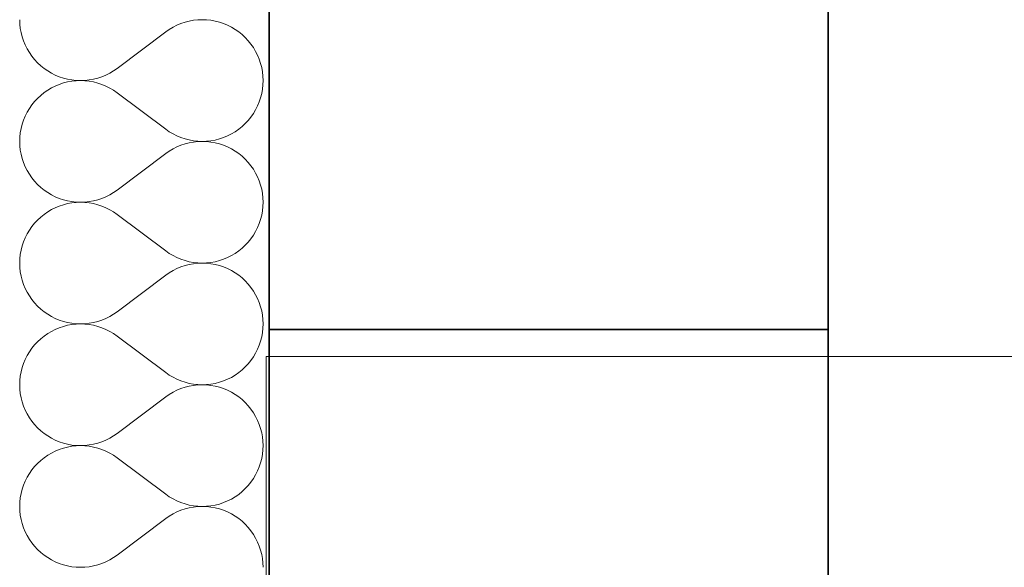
# Model space of a CAD drawing. Header units: millimetres. Extents: x -8078 to 234695, y -4319 to 602442.
# Tile 133 of 152: x 80174 to 80790, y 290162 to 290505. Entities that reach past the tile are written whole.
import ezdxf

# ---------------------------------------------------------------- set-up
doc = ezdxf.new("R2010")
doc.units = ezdxf.units.MM
doc.header["$MEASUREMENT"] = 0
for name, color, linetype in [('#podkład', 252, 'Continuous'), ('- A - ocieplenie', 7, 'Continuous'), ('Konstrukcja - Stropy', 7, 'Continuous'), ('Konstrukcja - Ściany zewnętrzne', 7, 'Continuous')]:
    doc.layers.add(name, color=color, linetype=linetype)

# ---------------------------------------------------------------- blocks, each defined once
blk = doc.blocks.new('UHYGFFFF')
at = {"layer": '- A - ocieplenie', "color": 252, "linetype": 'Continuous', "lineweight": 35, "ltscale": 100}
blk.add_line((19937.47, 388486.86), (19937.48, 396062.63), dxfattribs=at)
at = {"layer": '- A - ocieplenie', "color": 252, "linetype": 'Continuous', "lineweight": 13, "ltscale": 100}
for p, q in [((19781.29, 391023.56), (19781.38, 391020.84)), ((19884.81, 391022.01), (19882.23, 391021.15)), ((19887.45, 391022.69), (19884.81, 391022.01)), ((19890.12, 391023.17), (19887.45, 391022.69)), ((19892.83, 391023.46), (19890.12, 391023.17)), ((19895.55, 391023.56), (19892.83, 391023.46)), ((19898.27, 391023.47), (19895.55, 391023.56)), ((19900.97, 391023.18), (19898.27, 391023.47)), ((19903.65, 391022.7), (19900.97, 391023.18)), ((19906.28, 391022.03), (19903.65, 391022.7)), ((19908.87, 391021.17), (19906.28, 391022.03)), ((19781.38, 391020.84), (19781.67, 391018.14)), ((19781.67, 391018.14), (19782.16, 391015.46)), ((19872.71, 391015.94), (19842.24, 390993.09)), ((19874.95, 391017.5), (19872.71, 391015.94)), ((19877.29, 391018.89), (19874.95, 391017.5)), ((19879.72, 391020.11), (19877.29, 391018.89)), ((19882.23, 391021.15), (19879.72, 391020.11)), ((19911.38, 391020.13), (19908.87, 391021.17)), ((19913.81, 391018.91), (19911.38, 391020.13)), ((19916.15, 391017.52), (19913.81, 391018.91)), ((19918.39, 391015.97), (19916.15, 391017.52)), ((19920.51, 391014.27), (19918.39, 391015.97)), ((19782.16, 391015.46), (19782.83, 391012.83)), ((19782.83, 391012.83), (19783.69, 391010.25)), ((19783.69, 391010.25), (19784.73, 391007.73)), ((19922.5, 391012.41), (19920.51, 391014.27)), ((19924.35, 391010.42), (19922.5, 391012.41)), ((19926.06, 391008.31), (19924.35, 391010.42)), ((19784.73, 391007.73), (19785.95, 391005.3)), ((19785.95, 391005.3), (19787.34, 391002.96)), ((19927.61, 391006.07), (19926.06, 391008.31)), ((19929, 391003.73), (19927.61, 391006.07)), ((19930.22, 391001.3), (19929, 391003.73)), ((19787.34, 391002.96), (19788.89, 391000.73)), ((19788.89, 391000.73), (19790.6, 390998.61)), ((19790.6, 390998.61), (19792.45, 390996.62)), ((19931.26, 390998.79), (19930.22, 391001.3)), ((19932.12, 390996.21), (19931.26, 390998.79)), ((19792.45, 390996.62), (19794.44, 390994.76)), ((19794.44, 390994.76), (19796.56, 390993.06)), ((19796.56, 390993.06), (19798.8, 390991.51)), ((19798.8, 390991.51), (19801.14, 390990.12)), ((19837.67, 390990.14), (19840, 390991.53)), ((19840, 390991.53), (19842.24, 390993.09)), ((19932.79, 390993.57), (19932.12, 390996.21)), ((19933.28, 390990.89), (19932.79, 390993.57)), ((19801.14, 390990.12), (19803.57, 390988.9)), ((19803.57, 390988.9), (19806.09, 390987.86)), ((19806.09, 390987.86), (19808.67, 390987.01)), ((19808.67, 390987.01), (19811.3, 390986.33)), ((19811.3, 390986.33), (19813.98, 390985.85)), ((19813.98, 390985.08), (19811.3, 390984.6)), ((19813.98, 390985.85), (19816.69, 390985.56)), ((19816.69, 390985.37), (19813.98, 390985.08)), ((19816.69, 390985.56), (19819.4, 390985.47)), ((19819.4, 390985.47), (19816.69, 390985.37)), ((19819.4, 390985.47), (19822.12, 390985.57)), ((19822.12, 390985.37), (19819.4, 390985.47)), ((19822.12, 390985.57), (19824.83, 390985.86)), ((19824.83, 390985.08), (19822.12, 390985.37)), ((19824.83, 390985.86), (19827.51, 390986.34)), ((19827.51, 390984.59), (19824.83, 390985.08)), ((19827.51, 390986.34), (19830.14, 390987.02)), ((19830.14, 390987.02), (19832.72, 390987.88)), ((19832.72, 390987.88), (19835.23, 390988.92)), ((19835.23, 390988.92), (19837.67, 390990.14)), ((19933.57, 390988.19), (19933.28, 390990.89)), ((19933.67, 390985.47), (19933.57, 390988.19)), ((19933.57, 390982.75), (19933.67, 390985.47)), ((19798.8, 390979.43), (19796.56, 390977.88)), ((19801.14, 390980.82), (19798.8, 390979.43)), ((19803.57, 390982.03), (19801.14, 390980.82)), ((19806.09, 390983.07), (19803.57, 390982.03)), ((19808.67, 390983.93), (19806.09, 390983.07)), ((19811.3, 390984.6), (19808.67, 390983.93)), ((19830.14, 390983.92), (19827.51, 390984.59)), ((19832.72, 390983.06), (19830.14, 390983.92)), ((19835.23, 390982.01), (19832.72, 390983.06)), ((19837.67, 390980.79), (19835.23, 390982.01)), ((19840, 390979.4), (19837.67, 390980.79)), ((19842.24, 390977.85), (19840, 390979.4)), ((19932.79, 390977.37), (19933.28, 390980.04)), ((19933.28, 390980.04), (19933.57, 390982.75)), ((19792.45, 390974.32), (19790.6, 390972.33)), ((19794.44, 390976.17), (19792.45, 390974.32)), ((19796.56, 390977.88), (19794.44, 390976.17)), ((19872.71, 390954.99), (19842.24, 390977.85)), ((19931.26, 390972.15), (19932.12, 390974.73)), ((19932.12, 390974.73), (19932.79, 390977.37)), ((19787.34, 390967.98), (19785.95, 390965.64)), ((19788.89, 390970.21), (19787.34, 390967.98)), ((19790.6, 390972.33), (19788.89, 390970.21)), ((19927.61, 390964.87), (19929, 390967.2)), ((19929, 390967.2), (19930.22, 390969.64)), ((19930.22, 390969.64), (19931.26, 390972.15)), ((19783.69, 390960.69), (19782.83, 390958.11)), ((19784.73, 390963.2), (19783.69, 390960.69)), ((19785.95, 390965.64), (19784.73, 390963.2)), ((19922.5, 390958.52), (19924.35, 390960.51)), ((19924.35, 390960.51), (19926.06, 390962.63)), ((19926.06, 390962.63), (19927.61, 390964.87)), ((19782.16, 390955.47), (19781.67, 390952.8)), ((19782.83, 390958.11), (19782.16, 390955.47)), ((19872.71, 390954.99), (19874.95, 390953.44)), ((19916.15, 390953.41), (19918.39, 390954.96)), ((19918.39, 390954.96), (19920.51, 390956.67)), ((19920.51, 390956.67), (19922.5, 390958.52)), ((19781.38, 390950.09), (19781.29, 390947.37)), ((19781.67, 390952.8), (19781.38, 390950.09)), ((19874.95, 390953.44), (19877.29, 390952.05)), ((19877.29, 390952.05), (19879.72, 390950.83)), ((19879.72, 390950.83), (19882.23, 390949.79)), ((19882.23, 390949.79), (19884.81, 390948.92)), ((19884.81, 390948.92), (19887.45, 390948.25)), ((19887.45, 390948.25), (19890.12, 390947.76)), ((19900.97, 390947.76), (19903.65, 390948.24)), ((19903.65, 390948.24), (19906.28, 390948.91)), ((19906.28, 390948.91), (19908.87, 390949.77)), ((19908.87, 390949.77), (19911.38, 390950.81)), ((19911.38, 390950.81), (19913.81, 390952.02)), ((19913.81, 390952.02), (19916.15, 390953.41)), ((19781.29, 390947.37), (19781.38, 390944.65)), ((19781.38, 390944.65), (19781.67, 390941.95)), ((19781.67, 390941.95), (19782.16, 390939.27)), ((19877.29, 390942.7), (19874.95, 390941.31)), ((19879.72, 390943.92), (19877.29, 390942.7)), ((19882.23, 390944.96), (19879.72, 390943.92)), ((19884.81, 390945.82), (19882.23, 390944.96)), ((19887.45, 390946.5), (19884.81, 390945.82)), ((19890.12, 390946.98), (19887.45, 390946.5)), ((19890.12, 390947.76), (19892.83, 390947.47)), ((19892.83, 390947.27), (19890.12, 390946.98)), ((19892.83, 390947.47), (19895.55, 390947.37)), ((19895.55, 390947.37), (19892.83, 390947.27)), ((19895.55, 390947.37), (19898.27, 390947.47)), ((19898.27, 390947.28), (19895.55, 390947.37)), ((19898.27, 390947.47), (19900.97, 390947.76)), ((19900.97, 390946.99), (19898.27, 390947.28)), ((19903.65, 390946.51), (19900.97, 390946.99)), ((19906.28, 390945.84), (19903.65, 390946.51)), ((19908.87, 390944.98), (19906.28, 390945.84)), ((19911.38, 390943.94), (19908.87, 390944.98)), ((19913.81, 390942.72), (19911.38, 390943.94)), ((19916.15, 390941.33), (19913.81, 390942.72)), ((19782.16, 390939.27), (19782.83, 390936.64)), ((19782.83, 390936.64), (19783.69, 390934.06)), ((19872.71, 390939.75), (19842.24, 390916.9)), ((19874.95, 390941.31), (19872.71, 390939.75)), ((19918.39, 390939.78), (19916.15, 390941.33)), ((19920.51, 390938.08), (19918.39, 390939.78)), ((19922.5, 390936.22), (19920.51, 390938.08)), ((19924.35, 390934.23), (19922.5, 390936.22)), ((19783.69, 390934.06), (19784.73, 390931.54)), ((19784.73, 390931.54), (19785.95, 390929.11)), ((19926.06, 390932.12), (19924.35, 390934.23)), ((19927.61, 390929.88), (19926.06, 390932.12)), ((19929, 390927.54), (19927.61, 390929.88)), ((19785.95, 390929.11), (19787.34, 390926.77)), ((19787.34, 390926.77), (19788.89, 390924.54)), ((19788.89, 390924.54), (19790.6, 390922.42)), ((19930.22, 390925.11), (19929, 390927.54)), ((19931.26, 390922.6), (19930.22, 390925.11)), ((19790.6, 390922.42), (19792.45, 390920.43)), ((19792.45, 390920.43), (19794.44, 390918.57)), ((19794.44, 390918.57), (19796.56, 390916.87)), ((19932.12, 390920.01), (19931.26, 390922.6)), ((19932.79, 390917.38), (19932.12, 390920.01)), ((19933.28, 390914.7), (19932.79, 390917.38)), ((19796.56, 390916.87), (19798.8, 390915.32)), ((19798.8, 390915.32), (19801.14, 390913.93)), ((19801.14, 390913.93), (19803.57, 390912.71)), ((19803.57, 390912.71), (19806.09, 390911.67)), ((19806.09, 390911.67), (19808.67, 390910.82)), ((19830.14, 390910.83), (19832.72, 390911.69)), ((19832.72, 390911.69), (19835.23, 390912.73)), ((19835.23, 390912.73), (19837.67, 390913.95)), ((19837.67, 390913.95), (19840, 390915.34)), ((19840, 390915.34), (19842.24, 390916.9)), ((19933.57, 390912), (19933.28, 390914.7)), ((19933.67, 390909.28), (19933.57, 390912)), ((19803.57, 390905.84), (19801.14, 390904.63)), ((19806.09, 390906.88), (19803.57, 390905.84)), ((19808.67, 390907.74), (19806.09, 390906.88)), ((19808.67, 390910.82), (19811.3, 390910.14)), ((19811.3, 390908.41), (19808.67, 390907.74)), ((19811.3, 390910.14), (19813.98, 390909.66)), ((19813.98, 390908.89), (19811.3, 390908.41)), ((19813.98, 390909.66), (19816.69, 390909.37)), ((19816.69, 390909.18), (19813.98, 390908.89)), ((19816.69, 390909.37), (19819.4, 390909.28)), ((19819.4, 390909.28), (19816.69, 390909.18)), ((19819.4, 390909.28), (19822.12, 390909.38)), ((19822.12, 390909.18), (19819.4, 390909.28)), ((19822.12, 390909.38), (19824.83, 390909.67)), ((19824.83, 390908.89), (19822.12, 390909.18)), ((19824.83, 390909.67), (19827.51, 390910.15)), ((19827.51, 390908.4), (19824.83, 390908.89)), ((19827.51, 390910.15), (19830.14, 390910.83)), ((19830.14, 390907.73), (19827.51, 390908.4)), ((19832.72, 390906.87), (19830.14, 390907.73)), ((19835.23, 390905.82), (19832.72, 390906.87)), ((19837.67, 390904.6), (19835.23, 390905.82)), ((19933.28, 390903.85), (19933.57, 390906.56)), ((19933.57, 390906.56), (19933.67, 390909.28)), ((19794.44, 390899.98), (19792.45, 390898.13)), ((19796.56, 390901.69), (19794.44, 390899.98)), ((19798.8, 390903.24), (19796.56, 390901.69)), ((19801.14, 390904.63), (19798.8, 390903.24)), ((19840, 390903.21), (19837.67, 390904.6)), ((19842.24, 390901.66), (19840, 390903.21)), ((19872.71, 390878.8), (19842.24, 390901.66)), ((19932.12, 390898.54), (19932.79, 390901.18)), ((19932.79, 390901.18), (19933.28, 390903.85)), ((19788.89, 390894.02), (19787.34, 390891.79)), ((19790.6, 390896.14), (19788.89, 390894.02)), ((19792.45, 390898.13), (19790.6, 390896.14)), ((19929, 390891.01), (19930.22, 390893.45)), ((19930.22, 390893.45), (19931.26, 390895.96)), ((19931.26, 390895.96), (19932.12, 390898.54)), ((19784.73, 390887.01), (19783.69, 390884.5)), ((19785.95, 390889.45), (19784.73, 390887.01)), ((19787.34, 390891.79), (19785.95, 390889.45)), ((19924.35, 390884.32), (19926.06, 390886.44)), ((19926.06, 390886.44), (19927.61, 390888.67)), ((19927.61, 390888.67), (19929, 390891.01)), ((19782.83, 390881.92), (19782.16, 390879.28)), ((19783.69, 390884.5), (19782.83, 390881.92)), ((19918.39, 390878.77), (19920.51, 390880.48)), ((19920.51, 390880.48), (19922.5, 390882.33)), ((19922.5, 390882.33), (19924.35, 390884.32)), ((19781.67, 390876.61), (19781.38, 390873.9)), ((19782.16, 390879.28), (19781.67, 390876.61)), ((19872.71, 390878.8), (19874.95, 390877.25)), ((19874.95, 390877.25), (19877.29, 390875.86)), ((19877.29, 390875.86), (19879.72, 390874.64)), ((19879.72, 390874.64), (19882.23, 390873.6)), ((19908.87, 390873.58), (19911.38, 390874.62)), ((19911.38, 390874.62), (19913.81, 390875.83)), ((19913.81, 390875.83), (19916.15, 390877.22)), ((19916.15, 390877.22), (19918.39, 390878.77)), ((19781.38, 390873.9), (19781.29, 390871.18)), ((19781.29, 390871.18), (19781.38, 390868.46)), ((19781.38, 390868.46), (19781.67, 390865.76)), ((19882.23, 390868.77), (19879.72, 390867.73)), ((19882.23, 390873.6), (19884.81, 390872.73)), ((19884.81, 390869.63), (19882.23, 390868.77)), ((19884.81, 390872.73), (19887.45, 390872.06)), ((19887.45, 390870.31), (19884.81, 390869.63)), ((19887.45, 390872.06), (19890.12, 390871.57)), ((19890.12, 390870.79), (19887.45, 390870.31)), ((19890.12, 390871.57), (19892.83, 390871.28)), ((19892.83, 390871.08), (19890.12, 390870.79)), ((19892.83, 390871.28), (19895.55, 390871.18)), ((19895.55, 390871.18), (19892.83, 390871.08)), ((19895.55, 390871.18), (19898.27, 390871.28)), ((19898.27, 390871.09), (19895.55, 390871.18)), ((19898.27, 390871.28), (19900.97, 390871.57)), ((19900.97, 390870.8), (19898.27, 390871.09)), ((19900.97, 390871.57), (19903.65, 390872.05)), ((19903.65, 390870.32), (19900.97, 390870.8)), ((19903.65, 390872.05), (19906.28, 390872.72)), ((19906.28, 390869.65), (19903.65, 390870.32)), ((19906.28, 390872.72), (19908.87, 390873.58)), ((19908.87, 390868.79), (19906.28, 390869.65)), ((19911.38, 390867.75), (19908.87, 390868.79)), ((19781.67, 390865.76), (19782.16, 390863.08)), ((19782.16, 390863.08), (19782.83, 390860.45)), ((19872.71, 390863.56), (19842.24, 390840.71)), ((19874.95, 390865.12), (19872.71, 390863.56)), ((19877.29, 390866.51), (19874.95, 390865.12)), ((19879.72, 390867.73), (19877.29, 390866.51)), ((19913.81, 390866.53), (19911.38, 390867.75)), ((19916.15, 390865.14), (19913.81, 390866.53)), ((19918.39, 390863.59), (19916.15, 390865.14)), ((19920.51, 390861.89), (19918.39, 390863.59)), ((19922.5, 390860.03), (19920.51, 390861.89)), ((19782.83, 390860.45), (19783.69, 390857.86)), ((19783.69, 390857.86), (19784.73, 390855.35)), ((19924.35, 390858.04), (19922.5, 390860.03)), ((19926.06, 390855.92), (19924.35, 390858.04)), ((19927.61, 390853.69), (19926.06, 390855.92)), ((19784.73, 390855.35), (19785.95, 390852.92)), ((19785.95, 390852.92), (19787.34, 390850.58)), ((19787.34, 390850.58), (19788.89, 390848.35)), ((19929, 390851.35), (19927.61, 390853.69)), ((19930.22, 390848.92), (19929, 390851.35)), ((19788.89, 390848.35), (19790.6, 390846.23)), ((19790.6, 390846.23), (19792.45, 390844.24)), ((19792.45, 390844.24), (19794.44, 390842.38)), ((19931.26, 390846.41), (19930.22, 390848.92)), ((19932.12, 390843.82), (19931.26, 390846.41)), ((19932.79, 390841.19), (19932.12, 390843.82)), ((19794.44, 390842.38), (19796.56, 390840.68)), ((19796.56, 390840.68), (19798.8, 390839.13)), ((19798.8, 390839.13), (19801.14, 390837.74)), ((19801.14, 390837.74), (19803.57, 390836.52)), ((19835.23, 390836.54), (19837.67, 390837.76)), ((19837.67, 390837.76), (19840, 390839.15)), ((19840, 390839.15), (19842.24, 390840.71)), ((19933.28, 390838.51), (19932.79, 390841.19)), ((19933.57, 390835.81), (19933.28, 390838.51)), ((19803.57, 390836.52), (19806.09, 390835.48)), ((19806.09, 390835.48), (19808.67, 390834.62)), ((19808.67, 390831.55), (19806.09, 390830.69)), ((19808.67, 390834.62), (19811.3, 390833.95)), ((19811.3, 390832.22), (19808.67, 390831.55)), ((19811.3, 390833.95), (19813.98, 390833.47)), ((19813.98, 390832.7), (19811.3, 390832.22)), ((19813.98, 390833.47), (19816.69, 390833.18)), ((19816.69, 390832.99), (19813.98, 390832.7)), ((19816.69, 390833.18), (19819.4, 390833.09)), ((19819.4, 390833.09), (19816.69, 390832.99)), ((19819.4, 390833.09), (19822.12, 390833.19)), ((19822.12, 390832.99), (19819.4, 390833.09)), ((19822.12, 390833.19), (19824.83, 390833.48)), ((19824.83, 390832.7), (19822.12, 390832.99)), ((19824.83, 390833.48), (19827.51, 390833.96)), ((19827.51, 390832.21), (19824.83, 390832.7)), ((19827.51, 390833.96), (19830.14, 390834.64)), ((19830.14, 390831.54), (19827.51, 390832.21)), ((19830.14, 390834.64), (19832.72, 390835.5)), ((19832.72, 390830.68), (19830.14, 390831.54)), ((19832.72, 390835.5), (19835.23, 390836.54)), ((19933.67, 390833.09), (19933.57, 390835.81)), ((19933.57, 390830.37), (19933.67, 390833.09)), ((19796.56, 390825.5), (19794.44, 390823.79)), ((19798.8, 390827.05), (19796.56, 390825.5)), ((19801.14, 390828.44), (19798.8, 390827.05)), ((19803.57, 390829.65), (19801.14, 390828.44)), ((19806.09, 390830.69), (19803.57, 390829.65)), ((19835.23, 390829.63), (19832.72, 390830.68)), ((19837.67, 390828.41), (19835.23, 390829.63)), ((19840, 390827.02), (19837.67, 390828.41)), ((19842.24, 390825.47), (19840, 390827.02)), ((19872.71, 390802.61), (19842.24, 390825.47)), ((19932.12, 390822.35), (19932.79, 390824.99)), ((19932.79, 390824.99), (19933.28, 390827.66)), ((19933.28, 390827.66), (19933.57, 390830.37)), ((19790.6, 390819.95), (19788.89, 390817.83)), ((19792.45, 390821.94), (19790.6, 390819.95)), ((19794.44, 390823.79), (19792.45, 390821.94)), ((19930.22, 390817.26), (19931.26, 390819.77)), ((19931.26, 390819.77), (19932.12, 390822.35)), ((19785.95, 390813.26), (19784.73, 390810.82)), ((19787.34, 390815.6), (19785.95, 390813.26)), ((19788.89, 390817.83), (19787.34, 390815.6)), ((19926.06, 390810.25), (19927.61, 390812.48)), ((19927.61, 390812.48), (19929, 390814.82)), ((19929, 390814.82), (19930.22, 390817.26)), ((19783.69, 390808.31), (19782.83, 390805.73)), ((19784.73, 390810.82), (19783.69, 390808.31)), ((19920.51, 390804.29), (19922.5, 390806.14)), ((19922.5, 390806.14), (19924.35, 390808.13)), ((19924.35, 390808.13), (19926.06, 390810.25)), ((19781.67, 390800.42), (19781.38, 390797.71)), ((19782.16, 390803.09), (19781.67, 390800.42)), ((19782.83, 390805.73), (19782.16, 390803.09)), ((19872.71, 390802.61), (19874.95, 390801.06)), ((19874.95, 390801.06), (19877.29, 390799.67)), ((19913.81, 390799.64), (19916.15, 390801.03)), ((19916.15, 390801.03), (19918.39, 390802.58)), ((19918.39, 390802.58), (19920.51, 390804.29)), ((19781.38, 390797.71), (19781.29, 390794.99)), ((19781.29, 390794.99), (19781.38, 390792.27)), ((19877.29, 390799.67), (19879.72, 390798.45)), ((19879.72, 390798.45), (19882.23, 390797.4)), ((19882.23, 390797.4), (19884.81, 390796.54)), ((19884.81, 390796.54), (19887.45, 390795.87)), ((19887.45, 390794.12), (19884.81, 390793.44)), ((19887.45, 390795.87), (19890.12, 390795.38)), ((19890.12, 390794.6), (19887.45, 390794.12)), ((19890.12, 390795.38), (19892.83, 390795.09)), ((19892.83, 390794.89), (19890.12, 390794.6)), ((19892.83, 390795.09), (19895.55, 390794.99)), ((19895.55, 390794.99), (19892.83, 390794.89)), ((19895.55, 390794.99), (19898.27, 390795.09)), ((19898.27, 390794.9), (19895.55, 390794.99)), ((19898.27, 390795.09), (19900.97, 390795.38)), ((19900.97, 390794.61), (19898.27, 390794.9)), ((19900.97, 390795.38), (19903.65, 390795.86)), ((19903.65, 390794.13), (19900.97, 390794.61)), ((19903.65, 390795.86), (19906.28, 390796.53)), ((19906.28, 390793.45), (19903.65, 390794.13)), ((19906.28, 390796.53), (19908.87, 390797.39)), ((19908.87, 390797.39), (19911.38, 390798.43)), ((19911.38, 390798.43), (19913.81, 390799.64)), ((19781.38, 390792.27), (19781.67, 390789.57)), ((19781.67, 390789.57), (19782.16, 390786.89)), ((19874.95, 390788.93), (19872.71, 390787.37)), ((19877.29, 390790.32), (19874.95, 390788.93)), ((19879.72, 390791.54), (19877.29, 390790.32)), ((19882.23, 390792.58), (19879.72, 390791.54)), ((19884.81, 390793.44), (19882.23, 390792.58)), ((19908.87, 390792.6), (19906.28, 390793.45)), ((19911.38, 390791.56), (19908.87, 390792.6)), ((19913.81, 390790.34), (19911.38, 390791.56)), ((19916.15, 390788.95), (19913.81, 390790.34)), ((19918.39, 390787.4), (19916.15, 390788.95)), ((19782.16, 390786.89), (19782.83, 390784.26)), ((19782.83, 390784.26), (19783.69, 390781.67)), ((19783.69, 390781.67), (19784.73, 390779.16)), ((19872.71, 390787.37), (19842.24, 390764.52)), ((19920.51, 390785.7), (19918.39, 390787.4)), ((19922.5, 390783.84), (19920.51, 390785.7)), ((19924.35, 390781.85), (19922.5, 390783.84)), ((19926.06, 390779.73), (19924.35, 390781.85)), ((19784.73, 390779.16), (19785.95, 390776.73)), ((19785.95, 390776.73), (19787.34, 390774.39)), ((19927.61, 390777.5), (19926.06, 390779.73)), ((19929, 390775.16), (19927.61, 390777.5)), ((19787.34, 390774.39), (19788.89, 390772.15)), ((19788.89, 390772.15), (19790.6, 390770.04)), ((19790.6, 390770.04), (19792.45, 390768.05)), ((19930.22, 390772.73), (19929, 390775.16)), ((19931.26, 390770.22), (19930.22, 390772.73)), ((19932.12, 390767.63), (19931.26, 390770.22)), ((19792.45, 390768.05), (19794.44, 390766.19)), ((19794.44, 390766.19), (19796.56, 390764.49)), ((19796.56, 390764.49), (19798.8, 390762.94)), ((19840, 390762.96), (19842.24, 390764.52)), ((19932.79, 390765), (19932.12, 390767.63)), ((19933.28, 390762.32), (19932.79, 390765)), ((19798.8, 390762.94), (19801.14, 390761.55)), ((19801.14, 390761.55), (19803.57, 390760.33)), ((19803.57, 390760.33), (19806.09, 390759.29)), ((19806.09, 390759.29), (19808.67, 390758.43)), ((19808.67, 390758.43), (19811.3, 390757.76)), ((19811.3, 390757.76), (19813.98, 390757.28)), ((19813.98, 390757.28), (19816.69, 390756.99)), ((19816.69, 390756.99), (19819.4, 390756.9)), ((19819.4, 390756.9), (19816.69, 390756.8)), ((19819.4, 390756.9), (19822.12, 390757)), ((19822.12, 390756.8), (19819.4, 390756.9)), ((19822.12, 390757), (19824.83, 390757.29)), ((19824.83, 390757.29), (19827.51, 390757.77)), ((19827.51, 390757.77), (19830.14, 390758.45)), ((19830.14, 390758.45), (19832.72, 390759.31)), ((19832.72, 390759.31), (19835.23, 390760.35)), ((19835.23, 390760.35), (19837.67, 390761.57)), ((19837.67, 390761.57), (19840, 390762.96)), ((19933.57, 390759.62), (19933.28, 390762.32)), ((19933.67, 390756.9), (19933.57, 390759.62)), ((19933.57, 390754.18), (19933.67, 390756.9)), ((19798.8, 390750.86), (19796.56, 390749.31)), ((19801.14, 390752.25), (19798.8, 390750.86)), ((19803.57, 390753.46), (19801.14, 390752.25)), ((19806.09, 390754.5), (19803.57, 390753.46)), ((19808.67, 390755.36), (19806.09, 390754.5)), ((19811.3, 390756.03), (19808.67, 390755.36)), ((19813.98, 390756.51), (19811.3, 390756.03)), ((19816.69, 390756.8), (19813.98, 390756.51)), ((19824.83, 390756.51), (19822.12, 390756.8)), ((19827.51, 390756.02), (19824.83, 390756.51)), ((19830.14, 390755.35), (19827.51, 390756.02)), ((19832.72, 390754.48), (19830.14, 390755.35)), ((19835.23, 390753.44), (19832.72, 390754.48)), ((19837.67, 390752.22), (19835.23, 390753.44)), ((19840, 390750.83), (19837.67, 390752.22)), ((19842.24, 390749.28), (19840, 390750.83)), ((19932.79, 390748.8), (19933.28, 390751.47)), ((19933.28, 390751.47), (19933.57, 390754.18)), ((19792.45, 390745.75), (19790.6, 390743.76)), ((19794.44, 390747.6), (19792.45, 390745.75)), ((19796.56, 390749.31), (19794.44, 390747.6)), ((19872.71, 390726.42), (19842.24, 390749.28)), ((19931.26, 390743.58), (19932.12, 390746.16)), ((19932.12, 390746.16), (19932.79, 390748.8)), ((19787.34, 390739.41), (19785.95, 390737.07)), ((19788.89, 390741.64), (19787.34, 390739.41)), ((19790.6, 390743.76), (19788.89, 390741.64)), ((19927.61, 390736.29), (19929, 390738.63)), ((19929, 390738.63), (19930.22, 390741.07)), ((19930.22, 390741.07), (19931.26, 390743.58)), ((19784.73, 390734.63), (19783.69, 390732.12)), ((19785.95, 390737.07), (19784.73, 390734.63)), ((19924.35, 390731.94), (19926.06, 390734.06)), ((19926.06, 390734.06), (19927.61, 390736.29)), ((19782.16, 390726.9), (19781.67, 390724.23)), ((19782.83, 390729.54), (19782.16, 390726.9)), ((19783.69, 390732.12), (19782.83, 390729.54)), ((19872.71, 390726.42), (19874.95, 390724.87)), ((19916.15, 390724.84), (19918.39, 390726.39)), ((19918.39, 390726.39), (19920.51, 390728.1)), ((19920.51, 390728.1), (19922.5, 390729.95)), ((19922.5, 390729.95), (19924.35, 390731.94)), ((19781.38, 390721.52), (19781.29, 390718.8)), ((19781.67, 390724.23), (19781.38, 390721.52)), ((19874.95, 390724.87), (19877.29, 390723.48)), ((19877.29, 390723.48), (19879.72, 390722.26)), ((19879.72, 390722.26), (19882.23, 390721.21)), ((19882.23, 390721.21), (19884.81, 390720.35)), ((19884.81, 390720.35), (19887.45, 390719.68)), ((19903.65, 390719.67), (19906.28, 390720.34)), ((19906.28, 390720.34), (19908.87, 390721.2)), ((19908.87, 390721.2), (19911.38, 390722.24)), ((19911.38, 390722.24), (19913.81, 390723.45)), ((19913.81, 390723.45), (19916.15, 390724.84)), ((19781.29, 390718.8), (19781.38, 390716.08)), ((19781.38, 390716.08), (19781.67, 390713.38)), ((19877.29, 390714.13), (19874.95, 390712.74)), ((19879.72, 390715.35), (19877.29, 390714.13)), ((19882.23, 390716.39), (19879.72, 390715.35)), ((19884.81, 390717.25), (19882.23, 390716.39)), ((19887.45, 390717.93), (19884.81, 390717.25)), ((19887.45, 390719.68), (19890.12, 390719.19)), ((19890.12, 390718.41), (19887.45, 390717.93)), ((19890.12, 390719.19), (19892.83, 390718.9)), ((19892.83, 390718.7), (19890.12, 390718.41)), ((19892.83, 390718.9), (19895.55, 390718.8)), ((19895.55, 390718.8), (19892.83, 390718.7)), ((19895.55, 390718.8), (19898.27, 390718.9)), ((19898.27, 390718.71), (19895.55, 390718.8)), ((19898.27, 390718.9), (19900.97, 390719.19)), ((19900.97, 390718.42), (19898.27, 390718.71)), ((19900.97, 390719.19), (19903.65, 390719.67)), ((19903.65, 390717.94), (19900.97, 390718.42)), ((19906.28, 390717.26), (19903.65, 390717.94)), ((19908.87, 390716.41), (19906.28, 390717.26)), ((19911.38, 390715.37), (19908.87, 390716.41)), ((19913.81, 390714.15), (19911.38, 390715.37)), ((19916.15, 390712.76), (19913.81, 390714.15)), ((19781.67, 390713.38), (19782.16, 390710.7)), ((19782.16, 390710.7), (19782.83, 390708.06)), ((19782.83, 390708.06), (19783.69, 390705.48)), ((19872.71, 390711.18), (19842.24, 390688.33)), ((19874.95, 390712.74), (19872.71, 390711.18)), ((19918.39, 390711.21), (19916.15, 390712.76)), ((19920.51, 390709.51), (19918.39, 390711.21)), ((19922.5, 390707.65), (19920.51, 390709.51)), ((19924.35, 390705.66), (19922.5, 390707.65)), ((19783.69, 390705.48), (19784.73, 390702.97)), ((19784.73, 390702.97), (19785.95, 390700.54)), ((19926.06, 390703.54), (19924.35, 390705.66)), ((19927.61, 390701.31), (19926.06, 390703.54)), ((19785.95, 390700.54), (19787.34, 390698.2)), ((19787.34, 390698.2), (19788.89, 390695.96)), ((19788.89, 390695.96), (19790.6, 390693.85)), ((19929, 390698.97), (19927.61, 390701.31)), ((19930.22, 390696.54), (19929, 390698.97)), ((19931.26, 390694.02), (19930.22, 390696.54)), ((19790.6, 390693.85), (19792.45, 390691.86)), ((19792.45, 390691.86), (19794.44, 390690)), ((19794.44, 390690), (19796.56, 390688.3)), ((19932.12, 390691.44), (19931.26, 390694.02)), ((19932.79, 390688.81), (19932.12, 390691.44)), ((19796.56, 390688.3), (19798.8, 390686.75)), ((19798.8, 390686.75), (19801.14, 390685.36)), ((19801.14, 390685.36), (19803.57, 390684.14)), ((19803.57, 390684.14), (19806.09, 390683.1)), ((19806.09, 390683.1), (19808.67, 390682.24)), ((19830.14, 390682.26), (19832.72, 390683.12)), ((19832.72, 390683.12), (19835.23, 390684.16)), ((19835.23, 390684.16), (19837.67, 390685.38)), ((19837.67, 390685.38), (19840, 390686.77)), ((19840, 390686.77), (19842.24, 390688.33)), ((19933.28, 390686.13), (19932.79, 390688.81)), ((19933.57, 390683.43), (19933.28, 390686.13)), ((19933.67, 390680.71), (19933.57, 390683.43)), ((19808.67, 390682.24), (19811.3, 390681.57)), ((19811.3, 390681.57), (19813.98, 390681.09)), ((19813.98, 390681.09), (19816.69, 390680.8)), ((19816.69, 390680.8), (19819.4, 390680.71)), ((19819.4, 390680.71), (19822.12, 390680.81)), ((19822.12, 390680.81), (19824.83, 390681.1)), ((19824.83, 390681.1), (19827.51, 390681.58)), ((19827.51, 390681.58), (19830.14, 390682.26))]:
    blk.add_line(p, q, dxfattribs=at)
at = {"color": 252, "linetype": 'Continuous', "lineweight": 35, "ltscale": 100}
for p, q in [((19937.47, 391709.67), (19937.47, 390829.67)), ((20287.47, 390829.67), (20287.47, 391709.67))]:
    blk.add_line(p, q, dxfattribs=at)
at = {"layer": 'Konstrukcja - Stropy', "color": 252, "linetype": 'Continuous', "lineweight": 13, "ltscale": 100}
for p, q in [((19937.48, 388030.59), (19937.48, 395682.67)), ((19937.48, 388030.59), (19937.48, 395682.67)), ((19935.63, 390812.63), (19935.63, 382844.47)), ((22477.56, 390812.63), (19935.63, 390812.63))]:
    blk.add_line(p, q, dxfattribs=at)
at = {"layer": 'Konstrukcja - Ściany zewnętrzne', "color": 252, "linetype": 'Continuous', "lineweight": 35, "ltscale": 100}
for p, q in [((20117.47, 390829.67), (19937.47, 390829.67)), ((19937.47, 390829.67), (19937.48, 388486.86)), ((20167.47, 390829.67), (20117.47, 390829.67)), ((20287.47, 390829.67), (20167.47, 390829.67)), ((20287.47, 389447.63), (20287.47, 390829.67))]:
    blk.add_line(p, q, dxfattribs=at)

msp = doc.modelspace()

# ---------------------------------------------------------------- block references
at = {"layer": '#podkład'}
msp.add_blockref('UHYGFFFF', (60392.7, -100518.68), dxfattribs=at)

doc.saveas('drawing.dxf')
